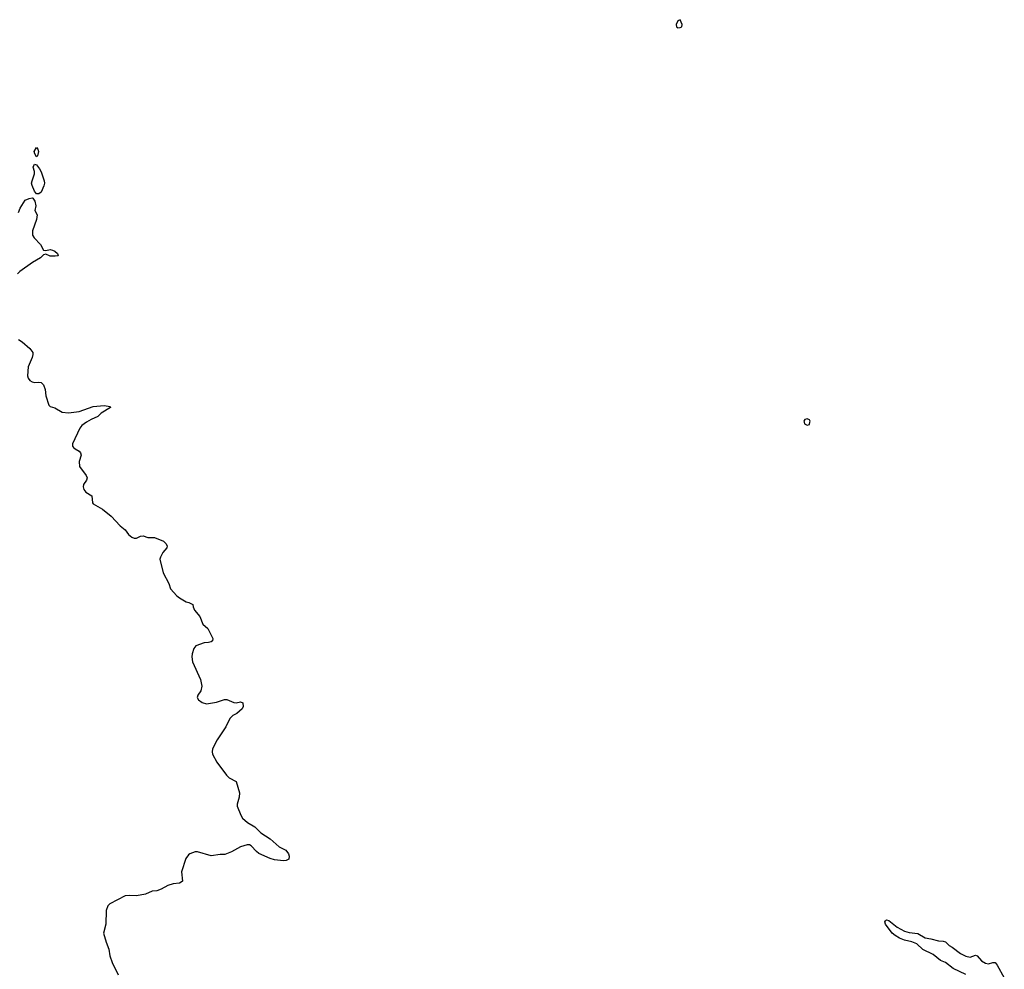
# Model space of a CAD drawing. Header units: inches. Extents: x 2396598 to 2566999, y 262085 to 451979.
# Tile 172 of 256: x 2414381 to 2423070, y 435171 to 443553. Entities that reach past the tile are written whole.
import ezdxf

# ---------------------------------------------------------------- set-up
doc = ezdxf.new("R2010")
doc.units = ezdxf.units.IN
doc.header["$MEASUREMENT"] = 0
for name, color, linetype in [('C4413', 7, 'Continuous'), ('C4414', 7, 'Continuous'), ('C4423', 7, 'Continuous'), ('C4424', 7, 'Continuous')]:
    doc.layers.add(name, color=color, linetype=linetype)

msp = doc.modelspace()

# ---------------------------------------------------------------- linework, layer by layer
at = {"layer": 'C4413', "color": 5, "elevation": 60}
msp.add_lwpolyline([(2414971.5, 440000), (2414928.2, 439971.8), (2414912.4, 439947.6), (2414846, 439810), (2414848, 439790), (2414856.7, 439776.7), (2414870, 439764), (2414905.2, 439745.2), (2414917.3, 439730), (2414924, 439710), (2414906.4, 439653.6), (2414908.4, 439610), (2414967.3, 439530), (2414976, 439510), (2414971, 439490), (2414944.9, 439450), (2414942, 439430), (2414945.5, 439405.5), (2414963, 439383), (2415018, 439350), (2415022, 439290), (2415030, 439278.8), (2415110, 439233.4), (2415186.8, 439170), (2415266, 439086), (2415311, 439050), (2415341, 439010), (2415370, 438984.7), (2415390, 438978), (2415410, 438978), (2415446.6, 438993.4), (2415470, 438996.3), (2415510, 438984), (2415570, 438982), (2415650, 438950.8), (2415670.8, 438930), (2415680.7, 438910), (2415678.8, 438890), (2415644.9, 438850), (2415622, 438810), (2415618, 438790), (2415647.7, 438670), (2415696.7, 438576.7), (2415710.4, 438530.4), (2415768.3, 438468.3), (2415791, 438450), (2415850, 438416), (2415874, 438410), (2415910, 438392), (2415911.3, 438370), (2415922, 438342), (2415970, 438284.7), (2415996.9, 438216.9), (2416039.8, 438179.8), (2416084.7, 438090), (2416082, 438070), (2416070, 438062), (2416045.4, 438054.6), (2416010, 438052.7), (2415933.7, 438026.3), (2415916.8, 438003.2), (2415903.1, 437956.9), (2415900.4, 437930), (2415906.4, 437886.4), (2415976.3, 437730), (2415987.7, 437670), (2415978, 437630), (2415952.2, 437590), (2415946.7, 437570), (2415957.1, 437550), (2415990, 437527.4), (2416030, 437515.3), (2416118, 437530), (2416188.6, 437551.4), (2416210, 437552.9), (2416270, 437526.8), (2416290, 437522.8), (2416330, 437530.6), (2416350, 437522), (2416354, 437490), (2416344.7, 437470), (2416298, 437430), (2416262.8, 437410), (2416234.6, 437385.4), (2416199.6, 437310), (2416122.3, 437197.7), (2416083.4, 437116.6), (2416079, 437090), (2416082.7, 437070), (2416120.9, 437000.9), (2416205.5, 436885.5), (2416230, 436860.2), (2416290.7, 436830), (2416319.3, 436730), (2416316.4, 436690), (2416299.5, 436630), (2416299.5, 436610), (2416331, 436531), (2416345.5, 436505.5), (2416390, 436467), (2416454.8, 436430), (2416510, 436376), (2416590, 436322.8), (2416670, 436253.4), (2416730, 436222.8), (2416752.7, 436190), (2416758, 436170), (2416756.3, 436143.7), (2416732, 436130), (2416710, 436129.5), (2416630, 436138), (2416590, 436149.4), (2416490, 436194), (2416469.5, 436210), (2416422, 436262), (2416409.4, 436269.4), (2416389.3, 436269.3), (2416330, 436251.8), (2416250, 436207.6), (2416190, 436185.1), (2416150, 436184.7), (2416070, 436171.6), (2415950, 436207.3), (2415930, 436207), (2415882.8, 436190), (2415870, 436180.9), (2415846.7, 436150), (2415808.4, 436030), (2415818.8, 435950), (2415814.6, 435945.4), (2415790, 435932.7), (2415735.2, 435924.8), (2415687.9, 435912.1), (2415630, 435879.3), (2415590, 435863.7), (2415550, 435861.2), (2415490, 435835.1), (2415410, 435818.7), (2415350, 435823.5), (2415310, 435818.9), (2415176.4, 435750), (2415158.7, 435730), (2415142.6, 435690), (2415140.3, 435570), (2415118.7, 435490), (2415142.4, 435410), (2415168.2, 435350), (2415176.4, 435290), (2415197.6, 435230), (2415250, 435121)], dxfattribs=at)
at = {"layer": 'C4414', "color": 5, "elevation": 60}
for points in [[(2414530, 442344), (2414514, 442370), (2414509.7, 442389.7), (2414530, 442424.7), (2414541, 442410), (2414546.8, 442390), (2414538, 442350)], [(2414550, 442015.8), (2414530, 442016.3), (2414510, 442040.9), (2414489.6, 442090.4), (2414486, 442110), (2414489.6, 442130), (2414512.3, 442192.3), (2414512.3, 442212.3), (2414499.3, 442250), (2414510, 442278), (2414530, 442272), (2414555.9, 442235.9), (2414570.4, 442210.4), (2414598, 442130), (2414599.1, 442110), (2414593.2, 442086.8), (2414570, 442029.4)]]:
    msp.add_lwpolyline(points, close=True, dxfattribs=at)
for points in [[(2414369, 441850), (2414386, 441890), (2414430, 441958.8), (2414464, 441976), (2414490, 441979.5), (2414496.4, 441976.4), (2414514.7, 441950), (2414523.1, 441910), (2414514, 441870), (2414534, 441830), (2414528.2, 441790), (2414492.4, 441690), (2414493, 441650), (2414507.6, 441627.6), (2414564, 441570), (2414590, 441518), (2414610, 441514.8), (2414650, 441524.2), (2414670, 441519.6), (2414690, 441510.3), (2414714.9, 441490), (2414718.8, 441470), (2414694.3, 441465.7), (2414650, 441467.1), (2414610, 441482.7), (2414590, 441479), (2414563, 441450), (2414494.9, 441410), (2414381, 441330), (2414361, 441310)], [(2414371, 440730), (2414401, 440710), (2414471.3, 440650), (2414495.3, 440615.3), (2414496.9, 440596.9), (2414490.8, 440570), (2414454, 440490), (2414450.6, 440410.6), (2414456.3, 440390), (2414468.8, 440368.8), (2414490, 440356.3), (2414510, 440350.7), (2414550, 440354), (2414570, 440350.8), (2414590.9, 440330.9), (2414606, 440290), (2414610, 440234), (2414638, 440150), (2414650, 440138), (2414690, 440128), (2414756, 440090), (2414810, 440081.5), (2414904, 440096), (2415030, 440137.8), (2415127.5, 440147.5), (2415179.6, 440139.6), (2415182, 440130), (2415099.9, 440080.1), (2415070.3, 440049.7), (2415010, 440025.1), (2414971.5, 440000)]]:
    msp.add_lwpolyline(points, dxfattribs=at)
at = {"layer": 'C4423', "color": 5}
for points, elevation in [([(2421302.7, 440000), (2421305.9, 439985.9), (2421330, 439973.7), (2421350, 439980.3), (2421354.5, 440000)], 80), ([(2422730, 435126.2), (2422619.5, 435179.5), (2422551.6, 435230), (2422508.3, 435248.3), (2422442.4, 435302.4), (2422350, 435345.3), (2422297.1, 435397.1), (2422253.9, 435413.9), (2422188.2, 435428.2), (2422145.3, 435445.3), (2422108.2, 435468.2), (2422081.5, 435490), (2422021, 435570), (2422014.7, 435590), (2422020.3, 435599.7), (2422030, 435608.4), (2422050, 435602.3), (2422123.9, 435543.9), (2422190, 435506.9), (2422230, 435494.9), (2422307.9, 435487.9), (2422371.3, 435450), (2422421.4, 435441.4), (2422490, 435421), (2422530, 435419.1), (2422550, 435413), (2422582.4, 435382.4), (2422610, 435367.3), (2422682, 435310), (2422730, 435286.5), (2422770, 435278.9), (2422815.5, 435295.5), (2422830, 435290.8), (2422870, 435244.9), (2422904.5, 435224.5), (2422930, 435220.8), (2422970, 435232.4), (2422990, 435230.5), (2423007.4, 435207.4), (2423070, 435096)], 60)]:
    msp.add_lwpolyline(points, dxfattribs=dict(at, elevation=elevation))
at = {"layer": 'C4424', "color": 5, "elevation": 80}
msp.add_lwpolyline([(2420210, 443553.2), (2420190, 443542), (2420174, 443510), (2420177.3, 443490), (2420184.4, 443484.4), (2420190, 443480.5), (2420210, 443483), (2420224, 443490), (2420226, 443510)], close=True, dxfattribs=at)
msp.add_lwpolyline([(2421354.5, 440000), (2421356.8, 440010), (2421350, 440020.9), (2421330, 440029), (2421310, 440024.6), (2421300.4, 440010), (2421302.7, 440000)], dxfattribs=at)

doc.saveas('drawing.dxf')
